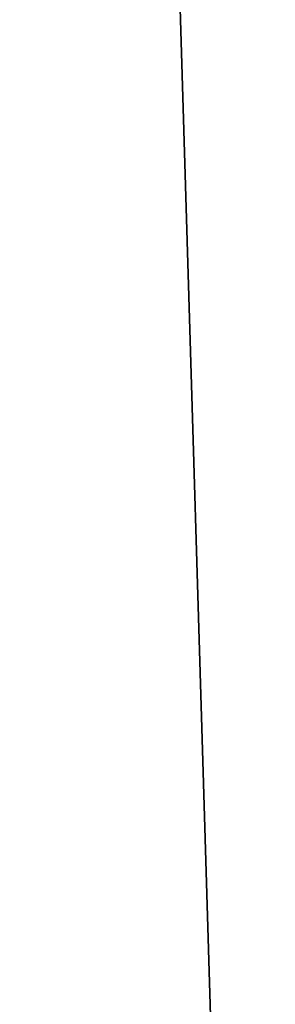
# Model space of a CAD drawing. Header units: millimetres. Extents: x -455 to 455, y -678 to 20.
# Tile 106 of 256: x -2.186 to -2.079, y -71.168 to -70.757. Entities that reach past the tile are written whole.
import ezdxf

# ---------------------------------------------------------------- set-up
doc = ezdxf.new("R2010")
doc.units = ezdxf.units.MM
doc.header["$LTSCALE"] = 65.185185
for name, color, linetype in [('237', 7, 'CONTINUOUS'), ('362', 7, 'CONTINUOUS'), ('375', 7, 'CONTINUOUS'), ('566', 7, 'CONTINUOUS'), ('568', 7, 'CONTINUOUS')]:
    doc.layers.add(name, color=color, linetype=linetype)

msp = doc.modelspace()

# ---------------------------------------------------------------- linework, layer by layer
at = {"layer": '237', "linetype": 'Continuous'}
for points in [[(-2.02482, -74.85131, -2.96229), (-2.2, -25, -1.35), (-2.63505, -74.85131, -1.35), (-2.02482, -74.85131, -2.96229)], [(-1.87094, -25.60872, -2.45872), (-2.2, -25, -1.35), (-2.02482, -74.85131, -2.96229), (-1.87094, -25.60872, -2.45872)]]:
    msp.add_3dface(points, dxfattribs=at)
at = {"layer": '362', "linetype": 'Continuous'}
for points in [[(-2, -74.7, 19.85), (-2, 0, 19.85), (-4.05718, -6.35378, 19.03358), (-2, -74.7, 19.85)], [(-2, -74.7, 19.85), (-4.05718, -6.35378, 19.03358), (-4.12132, -74.7, 18.97132), (-2, -74.7, 19.85)]]:
    msp.add_3dface(points, dxfattribs=at)
at = {"layer": '375', "linetype": 'Continuous'}
for points in [[(-2, -41.71041, -6.15), (-2.34238, -71.5, -6.28562), (-2.35355, -41.71041, -6.29645), (-2, -41.71041, -6.15)], [(-2, -71.5, -6.15), (-2.34238, -71.5, -6.28562), (-2, -41.71041, -6.15), (-2, -71.5, -6.15)]]:
    msp.add_3dface(points, dxfattribs=at)
at = {"layer": '566', "linetype": 'Continuous'}
for points in [[(-2.09344, -12.78906, 15.05), (-1.9099, -11.79276, 15.84277), (-2.63505, -74.85131, 15.05), (-2.09344, -12.78906, 15.05)], [(-2.63505, -74.85131, 15.05), (-1.9099, -11.79276, 15.84277), (-2.02482, -74.85131, 16.66229), (-2.63505, -74.85131, 15.05)]]:
    msp.add_3dface(points, dxfattribs=at)
at = {"layer": '568', "linetype": 'Continuous'}
msp.add_3dface([(-2.63505, -74.85131, 15.05), (-2.32584, -39.4198, 14.79427), (-2.09344, -12.78906, 15.05), (-2.63505, -74.85131, 15.05)], dxfattribs=at)

doc.saveas('drawing.dxf')
